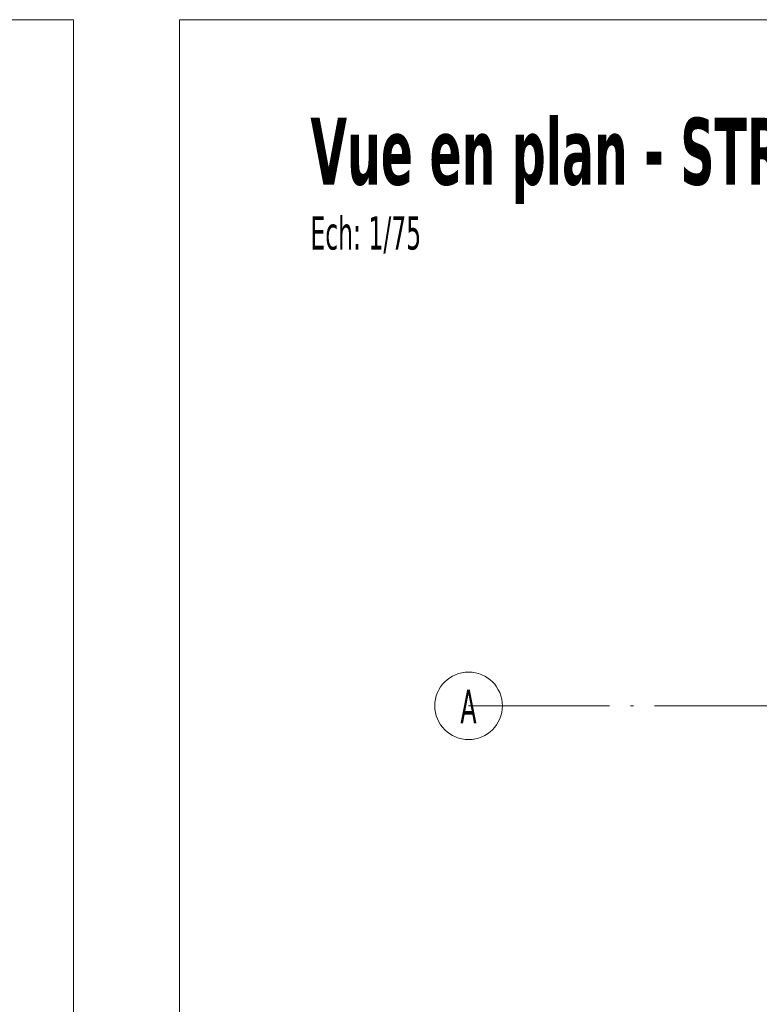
# Model space of a CAD drawing. Header units: millimetres. Extents: x 0 to 1517, y -116 to 725.
# Tile 91 of 256: x 633 to 686, y 169 to 239. Entities that reach past the tile are written whole.
import ezdxf

# ---------------------------------------------------------------- set-up
doc = ezdxf.new("R2010")
doc.units = ezdxf.units.MM
doc.linetypes.add('CADWORK_5', pattern=[13.2, 10, -1.5, 0.2, -1.5])
doc.layers.add('Ech.1_75', color=7, linetype='Continuous')
doc.styles.add('tahoma-', font='txt', dxfattribs={"height": 1})
doc.styles.add('tahoma-b', font='txt', dxfattribs={"height": 1})

msp = doc.modelspace()

# ---------------------------------------------------------------- linework, layer by layer
at = {"layer": 'Ech.1_75', "color": 7, "linetype": 'Continuous', "lineweight": 5}
for points in [[(334.895, 239.316), (334.895, -108.036), (637.183, -108.036), (637.183, 239.316), (334.895, 239.316)], [(644.722, 239.316), (644.722, -108.036), (947.01, -108.036), (947.01, 239.316), (644.722, 239.316)]]:
    msp.add_lwpolyline(points, close=True, dxfattribs=at)

# ---------------------------------------------------------------- next in the draw order: texts
at = {"layer": 'Ech.1_75', "color": 7, "linetype": 'Continuous', "attachment_point": 1, "bg_fill": 3, "box_fill_scale": 1.15, "bg_fill_color": 256, "bg_fill_true_color": 13158600, "bg_fill_transparency": 33554687}
for s, insert, char_height, style in [('\\A1;\\fTahoma|b1|i0;\\W0.600000;\\H4.754500;Vue en plan - STRUCTURE', (654.014, 232.349), 5, 'tahoma-b'), ('\\A1;\\fTahoma|b0|i0;\\W0.600000;\\H2.356200;Ech: 1/75', (654.014, 225.349), 2.5, 'tahoma-')]:
    msp.add_mtext(s, dxfattribs=dict(at, insert=insert, char_height=char_height, style=style))

# ---------------------------------------------------------------- next in the draw order: wipeouts: each hides what was drawn before it
at = {"linetype": 'Continuous'}
msp.add_wipeout([(665.249, 188.188), (665.264, 188.188), (665.279, 188.189), (665.294, 188.189), (665.309, 188.189), (665.324, 188.19), (665.34, 188.19), (665.355, 188.191), (665.37, 188.191), (665.385, 188.192), (665.4, 188.193), (665.415, 188.194), (665.43, 188.195), (665.445, 188.196), (665.46, 188.198), (665.475, 188.199), (665.49, 188.201), (665.505, 188.202), (665.52, 188.204), (665.535, 188.206), (665.55, 188.207), (665.565, 188.209), (665.58, 188.211), (665.595, 188.213), (665.61, 188.216), (665.625, 188.218), (665.639, 188.22), (665.654, 188.223), (665.669, 188.225), (665.684, 188.228), (665.699, 188.231), (665.714, 188.234), (665.728, 188.237), (665.743, 188.24), (665.758, 188.243), (665.773, 188.246), (665.787, 188.25), (665.802, 188.253), (665.817, 188.257), (665.831, 188.26), (665.846, 188.264), (665.861, 188.268), (665.875, 188.272), (665.89, 188.276), (665.904, 188.28), (665.919, 188.284), (665.933, 188.288), (665.948, 188.292), (665.962, 188.297), (665.976, 188.301), (665.991, 188.306), (666.005, 188.311), (666.019, 188.315), (666.034, 188.32), (666.048, 188.325), (666.062, 188.33), (666.076, 188.335), (666.09, 188.341), (666.104, 188.346), (666.119, 188.351), (666.133, 188.357), (666.147, 188.363), (666.161, 188.368), (666.174, 188.374), (666.188, 188.38), (666.202, 188.386), (666.216, 188.392), (666.23, 188.398), (666.244, 188.404), (666.257, 188.41), (666.271, 188.417), (666.285, 188.423), (666.298, 188.43), (666.312, 188.437), (666.325, 188.443), (666.339, 188.45), (666.352, 188.457), (666.365, 188.464), (666.379, 188.471), (666.392, 188.478), (666.405, 188.485), (666.418, 188.493), (666.432, 188.5), (666.445, 188.507), (666.458, 188.515), (666.471, 188.523), (666.484, 188.53), (666.497, 188.538), (666.509, 188.546), (666.522, 188.554), (666.535, 188.562), (666.548, 188.57), (666.56, 188.578), (666.573, 188.587), (666.586, 188.595), (666.598, 188.603), (666.611, 188.612), (666.623, 188.621), (666.635, 188.629), (666.648, 188.638), (666.66, 188.647), (666.672, 188.656), (666.684, 188.665), (666.696, 188.674), (666.708, 188.683), (666.72, 188.692), (666.732, 188.701), (666.744, 188.711), (666.756, 188.72), (666.767, 188.73), (666.779, 188.739), (666.79, 188.749), (666.802, 188.759), (666.813, 188.768), (666.825, 188.778), (666.836, 188.788), (666.847, 188.798), (666.859, 188.808), (666.87, 188.818), (666.881, 188.829), (666.892, 188.839), (666.903, 188.849), (666.914, 188.86), (666.925, 188.87), (666.935, 188.881), (666.946, 188.891), (666.957, 188.902), (666.967, 188.913), (666.978, 188.924), (666.988, 188.935), (666.999, 188.946), (667.009, 188.957), (667.019, 188.968), (667.029, 188.979), (667.039, 188.99), (667.049, 189.001), (667.059, 189.013), (667.069, 189.024), (667.079, 189.036), (667.089, 189.047), (667.098, 189.059), (667.108, 189.07), (667.117, 189.082), (667.127, 189.094), (667.136, 189.106), (667.145, 189.117), (667.155, 189.129), (667.164, 189.141), (667.173, 189.153), (667.182, 189.166), (667.191, 189.178), (667.2, 189.19), (667.208, 189.202), (667.217, 189.215), (667.226, 189.227), (667.234, 189.239), (667.242, 189.252), (667.251, 189.264), (667.259, 189.277), (667.267, 189.29), (667.275, 189.302), (667.283, 189.315), (667.291, 189.328), (667.299, 189.341), (667.307, 189.354), (667.315, 189.367), (667.322, 189.38), (667.33, 189.393), (667.338, 189.406), (667.345, 189.419), (667.352, 189.432), (667.359, 189.445), (667.367, 189.459), (667.374, 189.472), (667.381, 189.485), (667.387, 189.499), (667.394, 189.512), (667.401, 189.526), (667.408, 189.539), (667.414, 189.553), (667.421, 189.567), (667.427, 189.58), (667.433, 189.594), (667.44, 189.608), (667.446, 189.621), (667.452, 189.635), (667.458, 189.649), (667.463, 189.663), (667.469, 189.677), (667.475, 189.691), (667.481, 189.705), (667.486, 189.719), (667.491, 189.733), (667.497, 189.747), (667.502, 189.761), (667.507, 189.775), (667.512, 189.79), (667.517, 189.804), (667.522, 189.818), (667.527, 189.832), (667.532, 189.847), (667.536, 189.861), (667.541, 189.876), (667.545, 189.89), (667.55, 189.904), (667.554, 189.919), (667.558, 189.933), (667.562, 189.948), (667.566, 189.962), (667.57, 189.977), (667.574, 189.992), (667.577, 190.006), (667.581, 190.021), (667.584, 190.036), (667.588, 190.05), (667.591, 190.065), (667.595, 190.08), (667.598, 190.094), (667.601, 190.109), (667.604, 190.124), (667.607, 190.139), (667.609, 190.154), (667.612, 190.168), (667.615, 190.183), (667.617, 190.198), (667.62, 190.213), (667.622, 190.228), (667.624, 190.243), (667.626, 190.258), (667.628, 190.273), (667.63, 190.288), (667.632, 190.303), (667.634, 190.318), (667.635, 190.333), (667.637, 190.348), (667.638, 190.363), (667.64, 190.378), (667.641, 190.393), (667.642, 190.408), (667.643, 190.423), (667.644, 190.438), (667.645, 190.453), (667.646, 190.468), (667.647, 190.483), (667.647, 190.498), (667.648, 190.513), (667.648, 190.528), (667.649, 190.543), (667.649, 190.558), (667.649, 190.573), (667.649, 190.588), (667.649, 190.604), (667.649, 190.619), (667.649, 190.634), (667.648, 190.649), (667.648, 190.664), (667.647, 190.679), (667.647, 190.694), (667.646, 190.709), (667.645, 190.724), (667.644, 190.739), (667.643, 190.754), (667.642, 190.769), (667.641, 190.784), (667.64, 190.799), (667.638, 190.814), (667.637, 190.829), (667.635, 190.844), (667.634, 190.859), (667.632, 190.874), (667.63, 190.889), (667.628, 190.904), (667.626, 190.919), (667.624, 190.934), (667.622, 190.949), (667.62, 190.964), (667.617, 190.979), (667.615, 190.994), (667.612, 191.008), (667.609, 191.023), (667.607, 191.038), (667.604, 191.053), (667.601, 191.068), (667.598, 191.083), (667.595, 191.097), (667.591, 191.112), (667.588, 191.127), (667.584, 191.141), (667.581, 191.156), (667.577, 191.171), (667.574, 191.185), (667.57, 191.2), (667.566, 191.214), (667.562, 191.229), (667.558, 191.244), (667.554, 191.258), (667.55, 191.272), (667.545, 191.287), (667.541, 191.301), (667.536, 191.316), (667.532, 191.33), (667.527, 191.344), (667.522, 191.359), (667.517, 191.373), (667.512, 191.387), (667.507, 191.401), (667.502, 191.416), (667.497, 191.43), (667.491, 191.444), (667.486, 191.458), (667.481, 191.472), (667.475, 191.486), (667.469, 191.5), (667.463, 191.514), (667.458, 191.528), (667.452, 191.542), (667.446, 191.555), (667.44, 191.569), (667.433, 191.583), (667.427, 191.597), (667.421, 191.61), (667.414, 191.624), (667.408, 191.638), (667.401, 191.651), (667.394, 191.665), (667.387, 191.678), (667.381, 191.691), (667.374, 191.705), (667.367, 191.718), (667.359, 191.731), (667.352, 191.745), (667.345, 191.758), (667.338, 191.771), (667.33, 191.784), (667.322, 191.797), (667.315, 191.81), (667.307, 191.823), (667.299, 191.836), (667.291, 191.849), (667.283, 191.862), (667.275, 191.874), (667.267, 191.887), (667.259, 191.9), (667.251, 191.912), (667.242, 191.925), (667.234, 191.937), (667.226, 191.95), (667.217, 191.962), (667.208, 191.975), (667.2, 191.987), (667.191, 191.999), (667.182, 192.011), (667.173, 192.023), (667.164, 192.035), (667.155, 192.047), (667.145, 192.059), (667.136, 192.071), (667.127, 192.083), (667.117, 192.095), (667.108, 192.107), (667.098, 192.118), (667.089, 192.13), (667.079, 192.141), (667.069, 192.153), (667.059, 192.164), (667.049, 192.176), (667.039, 192.187), (667.029, 192.198), (667.019, 192.209), (667.009, 192.22), (666.999, 192.231), (666.988, 192.242), (666.978, 192.253), (666.967, 192.264), (666.957, 192.275), (666.946, 192.285), (666.935, 192.296), (666.925, 192.307), (666.914, 192.317), (666.903, 192.328), (666.892, 192.338), (666.881, 192.348), (666.87, 192.358), (666.859, 192.369), (666.847, 192.379), (666.836, 192.389), (666.825, 192.399), (666.813, 192.409), (666.802, 192.418), (666.79, 192.428), (666.779, 192.438), (666.767, 192.447), (666.756, 192.457), (666.744, 192.466), (666.732, 192.476), (666.72, 192.485), (666.708, 192.494), (666.696, 192.503), (666.684, 192.512), (666.672, 192.521), (666.66, 192.53), (666.648, 192.539), (666.635, 192.548), (666.623, 192.556), (666.611, 192.565), (666.598, 192.573), (666.586, 192.582), (666.573, 192.59), (666.56, 192.599), (666.548, 192.607), (666.535, 192.615), (666.522, 192.623), (666.509, 192.631), (666.497, 192.639), (666.484, 192.647), (666.471, 192.654), (666.458, 192.662), (666.445, 192.669), (666.432, 192.677), (666.418, 192.684), (666.405, 192.692), (666.392, 192.699), (666.379, 192.706), (666.365, 192.713), (666.352, 192.72), (666.339, 192.727), (666.325, 192.734), (666.312, 192.74), (666.298, 192.747), (666.285, 192.754), (666.271, 192.76), (666.257, 192.766), (666.244, 192.773), (666.23, 192.779), (666.216, 192.785), (666.202, 192.791), (666.188, 192.797), (666.174, 192.803), (666.161, 192.809), (666.147, 192.814), (666.133, 192.82), (666.119, 192.825), (666.104, 192.831), (666.09, 192.836), (666.076, 192.841), (666.062, 192.847), (666.048, 192.852), (666.034, 192.857), (666.019, 192.861), (666.005, 192.866), (665.991, 192.871), (665.976, 192.876), (665.962, 192.88), (665.948, 192.885), (665.933, 192.889), (665.919, 192.893), (665.904, 192.897), (665.89, 192.901), (665.875, 192.905), (665.861, 192.909), (665.846, 192.913), (665.831, 192.917), (665.817, 192.92), (665.802, 192.924), (665.787, 192.927), (665.773, 192.931), (665.758, 192.934), (665.743, 192.937), (665.728, 192.94), (665.714, 192.943), (665.699, 192.946), (665.684, 192.949), (665.669, 192.951), (665.654, 192.954), (665.639, 192.956), (665.625, 192.959), (665.61, 192.961), (665.595, 192.963), (665.58, 192.966), (665.565, 192.968), (665.55, 192.97), (665.535, 192.971), (665.52, 192.973), (665.505, 192.975), (665.49, 192.976), (665.475, 192.978), (665.46, 192.979), (665.445, 192.98), (665.43, 192.982), (665.415, 192.983), (665.4, 192.984), (665.385, 192.985), (665.37, 192.985), (665.355, 192.986), (665.34, 192.987), (665.324, 192.987), (665.309, 192.988), (665.294, 192.988), (665.279, 192.988), (665.264, 192.988), (665.249, 192.988), (665.234, 192.988), (665.219, 192.988), (665.204, 192.988), (665.189, 192.988), (665.174, 192.987), (665.159, 192.987), (665.144, 192.986), (665.128, 192.985), (665.113, 192.985), (665.098, 192.984), (665.083, 192.983), (665.068, 192.982), (665.053, 192.98), (665.038, 192.979), (665.023, 192.978), (665.008, 192.976), (664.993, 192.975), (664.978, 192.973), (664.963, 192.971), (664.948, 192.97), (664.933, 192.968), (664.918, 192.966), (664.903, 192.963), (664.889, 192.961), (664.874, 192.959), (664.859, 192.956), (664.844, 192.954), (664.829, 192.951), (664.814, 192.949), (664.799, 192.946), (664.785, 192.943), (664.77, 192.94), (664.755, 192.937), (664.74, 192.934), (664.726, 192.931), (664.711, 192.927), (664.696, 192.924), (664.681, 192.92), (664.667, 192.917), (664.652, 192.913), (664.638, 192.909), (664.623, 192.905), (664.608, 192.901), (664.594, 192.897), (664.579, 192.893), (664.565, 192.889), (664.551, 192.885), (664.536, 192.88), (664.522, 192.876), (664.507, 192.871), (664.493, 192.866), (664.479, 192.861), (664.465, 192.857), (664.45, 192.852), (664.436, 192.847), (664.422, 192.841), (664.408, 192.836), (664.394, 192.831), (664.38, 192.825), (664.366, 192.82), (664.352, 192.814), (664.338, 192.809), (664.324, 192.803), (664.31, 192.797), (664.296, 192.791), (664.282, 192.785), (664.268, 192.779), (664.255, 192.773), (664.241, 192.766), (664.227, 192.76), (664.214, 192.754), (664.2, 192.747), (664.186, 192.74), (664.173, 192.734), (664.159, 192.727), (664.146, 192.72), (664.133, 192.713), (664.119, 192.706), (664.106, 192.699), (664.093, 192.692), (664.08, 192.684), (664.067, 192.677), (664.053, 192.669), (664.04, 192.662), (664.027, 192.654), (664.014, 192.647), (664.001, 192.639), (663.989, 192.631), (663.976, 192.623), (663.963, 192.615), (663.95, 192.607), (663.938, 192.599), (663.925, 192.59), (663.913, 192.582), (663.9, 192.573), (663.888, 192.565), (663.875, 192.556), (663.863, 192.548), (663.851, 192.539), (663.838, 192.53), (663.826, 192.521), (663.814, 192.512), (663.802, 192.503), (663.79, 192.494), (663.778, 192.485), (663.766, 192.476), (663.754, 192.466), (663.743, 192.457), (663.731, 192.447), (663.719, 192.438), (663.708, 192.428), (663.696, 192.418), (663.685, 192.409), (663.673, 192.399), (663.662, 192.389), (663.651, 192.379), (663.639, 192.369), (663.628, 192.358), (663.617, 192.348), (663.606, 192.338), (663.595, 192.328), (663.584, 192.317), (663.573, 192.307), (663.563, 192.296), (663.552, 192.285), (663.541, 192.275), (663.531, 192.264), (663.52, 192.253), (663.51, 192.242), (663.5, 192.231), (663.489, 192.22), (663.479, 192.209), (663.469, 192.198), (663.459, 192.187), (663.449, 192.176), (663.439, 192.164), (663.429, 192.153), (663.419, 192.141), (663.409, 192.13), (663.4, 192.118), (663.39, 192.107), (663.381, 192.095), (663.371, 192.083), (663.362, 192.071), (663.353, 192.059), (663.343, 192.047), (663.334, 192.035), (663.325, 192.023), (663.316, 192.011), (663.307, 191.999), (663.299, 191.987), (663.29, 191.975), (663.281, 191.962), (663.273, 191.95), (663.264, 191.937), (663.256, 191.925), (663.247, 191.912), (663.239, 191.9), (663.231, 191.887), (663.223, 191.874), (663.215, 191.862), (663.207, 191.849), (663.199, 191.836), (663.191, 191.823), (663.183, 191.81), (663.176, 191.797), (663.168, 191.784), (663.161, 191.771), (663.153, 191.758), (663.146, 191.745), (663.139, 191.731), (663.132, 191.718), (663.125, 191.705), (663.118, 191.691), (663.111, 191.678), (663.104, 191.665), (663.097, 191.651), (663.09, 191.638), (663.084, 191.624), (663.077, 191.61), (663.071, 191.597), (663.065, 191.583), (663.059, 191.569), (663.052, 191.555), (663.046, 191.542), (663.041, 191.528), (663.035, 191.514), (663.029, 191.5), (663.023, 191.486), (663.018, 191.472), (663.012, 191.458), (663.007, 191.444), (663.001, 191.43), (662.996, 191.416), (662.991, 191.401), (662.986, 191.387), (662.981, 191.373), (662.976, 191.359), (662.971, 191.344), (662.967, 191.33), (662.962, 191.316), (662.957, 191.301), (662.953, 191.287), (662.949, 191.272), (662.944, 191.258), (662.94, 191.244), (662.936, 191.229), (662.932, 191.214), (662.928, 191.2), (662.924, 191.185), (662.921, 191.171), (662.917, 191.156), (662.914, 191.141), (662.91, 191.127), (662.907, 191.112), (662.904, 191.097), (662.9, 191.083), (662.897, 191.068), (662.894, 191.053), (662.892, 191.038), (662.889, 191.023), (662.886, 191.008), (662.884, 190.994), (662.881, 190.979), (662.879, 190.964), (662.876, 190.949), (662.874, 190.934), (662.872, 190.919), (662.87, 190.904), (662.868, 190.889), (662.866, 190.874), (662.864, 190.859), (662.863, 190.844), (662.861, 190.829), (662.86, 190.814), (662.858, 190.799), (662.857, 190.784), (662.856, 190.769), (662.855, 190.754), (662.854, 190.739), (662.853, 190.724), (662.852, 190.709), (662.851, 190.694), (662.851, 190.679), (662.85, 190.664), (662.85, 190.649), (662.849, 190.634), (662.849, 190.619), (662.849, 190.604), (662.849, 190.588), (662.849, 190.573), (662.849, 190.558), (662.849, 190.543), (662.85, 190.528), (662.85, 190.513), (662.851, 190.498), (662.851, 190.483), (662.852, 190.468), (662.853, 190.453), (662.854, 190.438), (662.855, 190.423), (662.856, 190.408), (662.857, 190.393), (662.858, 190.378), (662.86, 190.363), (662.861, 190.348), (662.863, 190.333), (662.864, 190.318), (662.866, 190.303), (662.868, 190.288), (662.87, 190.273), (662.872, 190.258), (662.874, 190.243), (662.876, 190.228), (662.879, 190.213), (662.881, 190.198), (662.884, 190.183), (662.886, 190.168), (662.889, 190.154), (662.892, 190.139), (662.894, 190.124), (662.897, 190.109), (662.9, 190.094), (662.904, 190.08), (662.907, 190.065), (662.91, 190.05), (662.914, 190.036), (662.917, 190.021), (662.921, 190.006), (662.924, 189.992), (662.928, 189.977), (662.932, 189.962), (662.936, 189.948), (662.94, 189.933), (662.944, 189.919), (662.949, 189.904), (662.953, 189.89), (662.957, 189.876), (662.962, 189.861), (662.967, 189.847), (662.971, 189.832), (662.976, 189.818), (662.981, 189.804), (662.986, 189.79), (662.991, 189.775), (662.996, 189.761), (663.001, 189.747), (663.007, 189.733), (663.012, 189.719), (663.018, 189.705), (663.023, 189.691), (663.029, 189.677), (663.035, 189.663), (663.041, 189.649), (663.046, 189.635), (663.052, 189.621), (663.059, 189.608), (663.065, 189.594), (663.071, 189.58), (663.077, 189.567), (663.084, 189.553), (663.09, 189.539), (663.097, 189.526), (663.104, 189.512), (663.111, 189.499), (663.118, 189.485), (663.125, 189.472), (663.132, 189.459), (663.139, 189.445), (663.146, 189.432), (663.153, 189.419), (663.161, 189.406), (663.168, 189.393), (663.176, 189.38), (663.183, 189.367), (663.191, 189.354), (663.199, 189.341), (663.207, 189.328), (663.215, 189.315), (663.223, 189.302), (663.231, 189.29), (663.239, 189.277), (663.247, 189.264), (663.256, 189.252), (663.264, 189.239), (663.273, 189.227), (663.281, 189.215), (663.29, 189.202), (663.299, 189.19), (663.307, 189.178), (663.316, 189.166), (663.325, 189.153), (663.334, 189.141), (663.343, 189.129), (663.353, 189.117), (663.362, 189.106), (663.371, 189.094), (663.381, 189.082), (663.39, 189.07), (663.4, 189.059), (663.409, 189.047), (663.419, 189.036), (663.429, 189.024), (663.439, 189.013), (663.449, 189.001), (663.459, 188.99), (663.469, 188.979), (663.479, 188.968), (663.489, 188.957), (663.5, 188.946), (663.51, 188.935), (663.52, 188.924), (663.531, 188.913), (663.541, 188.902), (663.552, 188.891), (663.563, 188.881), (663.573, 188.87), (663.584, 188.86), (663.595, 188.849), (663.606, 188.839), (663.617, 188.829), (663.628, 188.818), (663.639, 188.808), (663.651, 188.798), (663.662, 188.788), (663.673, 188.778), (663.685, 188.768), (663.696, 188.759), (663.708, 188.749), (663.719, 188.739), (663.731, 188.73), (663.743, 188.72), (663.754, 188.711), (663.766, 188.701), (663.778, 188.692), (663.79, 188.683), (663.802, 188.674), (663.814, 188.665), (663.826, 188.656), (663.838, 188.647), (663.851, 188.638), (663.863, 188.629), (663.875, 188.621), (663.888, 188.612), (663.9, 188.603), (663.913, 188.595), (663.925, 188.587), (663.938, 188.578), (663.95, 188.57), (663.963, 188.562), (663.976, 188.554), (663.989, 188.546), (664.001, 188.538), (664.014, 188.53), (664.027, 188.523), (664.04, 188.515), (664.053, 188.507), (664.067, 188.5), (664.08, 188.493), (664.093, 188.485), (664.106, 188.478), (664.119, 188.471), (664.133, 188.464), (664.146, 188.457), (664.159, 188.45), (664.173, 188.443), (664.186, 188.437), (664.2, 188.43), (664.214, 188.423), (664.227, 188.417), (664.241, 188.41), (664.255, 188.404), (664.268, 188.398), (664.282, 188.392), (664.296, 188.386), (664.31, 188.38), (664.324, 188.374), (664.338, 188.368), (664.352, 188.363), (664.366, 188.357), (664.38, 188.351), (664.394, 188.346), (664.408, 188.341), (664.422, 188.335), (664.436, 188.33), (664.45, 188.325), (664.465, 188.32), (664.479, 188.315), (664.493, 188.311), (664.507, 188.306), (664.522, 188.301), (664.536, 188.297), (664.551, 188.292), (664.565, 188.288), (664.579, 188.284), (664.594, 188.28), (664.608, 188.276), (664.623, 188.272), (664.638, 188.268), (664.652, 188.264), (664.667, 188.26), (664.681, 188.257), (664.696, 188.253), (664.711, 188.25), (664.726, 188.246), (664.74, 188.243), (664.755, 188.24), (664.77, 188.237), (664.785, 188.234), (664.799, 188.231), (664.814, 188.228), (664.829, 188.225), (664.844, 188.223), (664.859, 188.22), (664.874, 188.218), (664.889, 188.216), (664.903, 188.213), (664.918, 188.211), (664.933, 188.209), (664.948, 188.207), (664.963, 188.206), (664.978, 188.204), (664.993, 188.202), (665.008, 188.201), (665.023, 188.199), (665.038, 188.198), (665.053, 188.196), (665.068, 188.195), (665.083, 188.194), (665.098, 188.193), (665.113, 188.192), (665.128, 188.191), (665.144, 188.191), (665.159, 188.19), (665.174, 188.19), (665.189, 188.189), (665.204, 188.189), (665.219, 188.189), (665.234, 188.188)], dxfattribs=at).dxf.layer = 'Ech.1_75'

# ---------------------------------------------------------------- next in the draw order: linework, layer by layer
at = {"layer": 'Ech.1_75', "color": 7, "linetype": 'CADWORK_5', "lineweight": 5}
msp.add_lwpolyline([(665.249, 190.588), (824.591, 190.588)], dxfattribs=at)
at = {"layer": 'Ech.1_75', "color": 7, "lineweight": 5}
msp.add_circle((665.249, 190.588), 2.4, dxfattribs=at)

# ---------------------------------------------------------------- next in the draw order: texts
at = {"layer": 'Ech.1_75', "color": 7, "linetype": 'Continuous', "style": 'tahoma-', "width": 0.6}
msp.add_text('A', height=2.392, dxfattribs=at).set_placement((664.661, 189.338))

doc.saveas('drawing.dxf')
